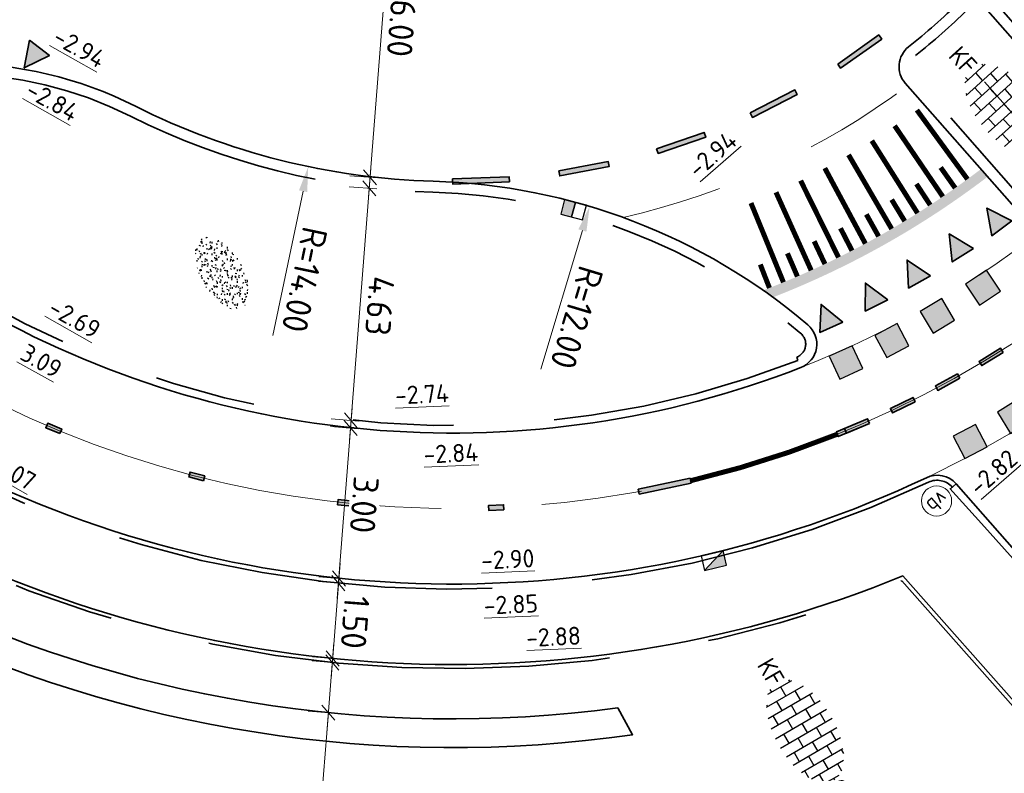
# Model space of a CAD drawing. Header units: metres. Extents: x 111691 to 117439, y 474133 to 478789.
# Tile 99 of 127: x 114199 to 114219, y 476769 to 476784. Entities that reach past the tile are written whole.
import ezdxf
from ezdxf.enums import TextEntityAlignment as Align

# ---------------------------------------------------------------- set-up
doc = ezdxf.new("R2010")
doc.units = ezdxf.units.M
for name, pattern in [('AM-AS', [16, 10, -2, 2, -2]), ('VH-GAZONBAND_100X200', [9.5, 7.5, -2]), ('VH-OPSLUITBAND_150X250', [24, 16, -2, 4, -2]), ('VH-OPSLUITBAND_80X200', [14, 8, -2, 2, -2]), ('VH-RWSBAND', [24, 10, -2, 2, -2, 2, -2, 2, -2]), ('VH-TROTTOIRBAND_130-150', [15, 5, -2, 2, -2, 2, -2]), ('XX-HIDDEN', [4, 2, -2])]:
    doc.linetypes.add(name, pattern=pattern)
doc.layers.get('Defpoints').update_dxf_attribs({"lineweight": 25})
doc.layers.add('N-WE-AM-AS_WEG-G', color=10, linetype='AM-AS', lineweight=18, plot=False)
for name, color, linetype, lineweight in [('N-WE-GR-GRAS-S', 60, 'Continuous', 25), ('N-WE-IE-MEUBILAIR_WEGMEUBILAIR_PAAL-S', 7, 'Continuous', 25), ('N-WE-IE-TERREINAFSCHEIDING_NATUURLIJK-G', 60, 'IE-TERREINAFSCHEIDING-NATUURLIJK', 35), ('N-WE-RI-HWA_KOLK-S', 150, 'Continuous', 25), ('N-WE-VH-HOOGTELABEL-T18', 2, 'Continuous', 18), ('N-WE-VH-KANTOPSLUITING_GAZONBAND_100X200-G', 90, 'VH-GAZONBAND_100X200', 35), ('N-WE-VH-KANTOPSLUITING_OPSLUITBAND_150X250-G', 150, 'VH-OPSLUITBAND_150X250', 35), ('N-WE-VH-KANTOPSLUITING_OPSLUITBAND_80X200-G', 150, 'VH-OPSLUITBAND_80X200', 35), ('N-WE-VH-KANTOPSLUITING_TROTTOIRBAND_130 150-G', 210, 'VH-TROTTOIRBAND_130-150', 35), ('N-WE-VH-KANTOPSLUITING_TROTTOIRBAND_RWS_110 220-G', 210, 'VH-RWSBAND', 35), ('N-WE-VH-KANTOPSLUITING_VOORKANTBAND-G', 7, 'Continuous', 35), ('N-WE-VH-MAATVOERING-M', 7, 'Continuous', 18), ('N-WE-VH-MARKERING_DREMPEL-G', 7, 'Continuous', 25), ('N-WE-VH-MARKERING_VOP-A', 7, 'Continuous', 25), ('N-WE-VH-MATERIAALGRENS-G', 7, 'XX-HIDDEN', 18), ('N-WE-VH-VERHARDING_BETONSTRAATSTEEN-S', 7, 'Continuous', 25), ('N-WE-VW-MARKERING-G', 7, 'Continuous', 35), ('N-WE-VW-MARKERING_LANGS_STREEP_GETROKKEN_010-G', 7, 'Continuous', 25), ('X-XX-AL-AANPIJLING-M', 7, 'Continuous', 18), ('X-XX-AL-VERWIJZING-S', 7, 'Continuous', 25)]:
    doc.layers.add(name, color=color, linetype=linetype, lineweight=lineweight)
for name, color, linetype in [('N-WE-VW-MARKERING_DWARS_DRIEHOEK_5050-A', 7, 'Continuous'), ('N-WE-VW-MARKERING_DWARS_OVERSTEEK_BLOKSTREEP50-A', 7, 'Continuous'), ('N-WE-VW-MARKERING_DWARS_OVERSTEEK_KANALISATIESTREEP50-A', 7, 'Continuous'), ('N-WE-VW-MARKERING_LANGS_STREEP_11_010-A', 7, 'Continuous'), ('N-WE-VW-MARKERING_LANGS_STREEP_30270_010-A', 7, 'Continuous')]:
    doc.layers.add(name, color=color, linetype=linetype)
doc.styles.add('NLCS-ISO', font='NLCS-ISO.ttf')
doc.styles.add('NLCS-ISO-ANNOTATIEF-T25', font='NLCS-ISO.ttf', dxfattribs={"height": 2.5})
doc.styles.add('NLCS-ISO-M200-T18', font='NLCS-ISO.ttf', dxfattribs={"height": 0.36})
doc.linetypes.add('IE-TERREINAFSCHEIDING-NATUURLIJK', pattern='A,4,[67,NLCS.SHX,S=0.75,R=45,X=0,Y=0],4,-1.5', length=9.5)
doc.dimstyles.new('NLCS-ANNOTATIEF-T25-PIJL_L2_H1', dxfattribs={"dimtxt": 2.5, "dimasz": 2.5, "dimexe": 2, "dimexo": 2, "dimgap": 0.7, "dimtad": 1, "dimzin": 0, "dimdsep": 46, "dimtxsty": 'NLCS-ISO-ANNOTATIEF-T25', "dimcen": 0, "dimdle": 2, "dimclrd": 256, "dimclre": 256, "dimclrt": 256, "dimadec": 1, "dimazin": 0, "dimtfac": 1, "dimtdec": 3, "dimtofl": 0, "dimtmove": 0, "dimatfit": 3, "dimfxl": 2, "dimfxlon": 1, "dimtfillclr": 256, "dimtolj": 1, "dimtzin": 0, "dimlwd": -1, "dimlwe": -1, "dimarcsym": 0})
doc.dimstyles.new('NLCS-ANNOTATIEF-T25-SCHRAP_L2_H1', dxfattribs={"dimtxt": 2.5, "dimasz": 1.4, "dimexe": 2, "dimexo": 2, "dimgap": 0.7, "dimtad": 1, "dimzin": 0, "dimdsep": 46, "dimtxsty": 'NLCS-ISO-ANNOTATIEF-T25', "dimblk": 'OBLIQUE', "dimcen": 0, "dimdle": 2, "dimclrd": 256, "dimclre": 256, "dimclrt": 256, "dimadec": 1, "dimazin": 0, "dimtfac": 1, "dimtdec": 3, "dimtofl": 0, "dimtmove": 0, "dimatfit": 3, "dimldrblk": 'OBLIQUE', "dimfxl": 2, "dimfxlon": 1, "dimtfillclr": 256, "dimtolj": 1, "dimtzin": 0, "dimlwd": -1, "dimlwe": -1, "dimarcsym": 0})

# ---------------------------------------------------------------- blocks, each defined once
blk = doc.blocks.new('*D8')
at = {"layer": 'Defpoints', "color": 0, "linetype": 'Continuous', "transparency": 16777216}
for p in [(114210.6, 476780.148), (114207.158, 476768.652)]:
    blk.add_point(p, dxfattribs=at)
at = {"layer": 'N-WE-VH-MAATVOERING-M', "transparency": 16777216}
blk.add_line((114209.63, 476776.91), (114210.456, 476779.669), dxfattribs=at)
at = {"layer": 'N-WE-VH-MAATVOERING-M', "linetype": 'Continuous', "transparency": 16777216}
blk.add_solid([(114210.536, 476779.645), (114210.376, 476779.693), (114210.6, 476780.148)], dxfattribs=at)
at = {"layer": 'N-WE-VH-MAATVOERING-M', "linetype": 'Continuous', "lineweight": 0, "transparency": 16777216, "insert": (114210.345, 476777.938), "char_height": 0.5, "attachment_point": 5, "rotation": 253.3362, "style": 'NLCS-ISO-ANNOTATIEF-T25', "bg_fill": 3, "box_fill_scale": 1.1, "bg_fill_color": 256, "bg_fill_true_color": 13158600, "bg_fill_transparency": 0}
blk.add_mtext('\\A1;R=12.00', dxfattribs=at)
blk = doc.blocks.new('N-SVW-MARKERING_DWARS_OVERSTEEK_BLOKSTREEP_050')
at = {"flags": 128}
blk.add_lwpolyline([(0, -0.25), (0.5, -0.25), (0.5, 0.25), (0, 0.25)], close=True, dxfattribs=at)
blk.add_solid([(0, 0.25), (0.5, 0.25), (0, -0.25), (0.5, -0.25)])
blk = doc.blocks.new('*D272')
at = {"layer": 'Defpoints', "color": 0, "transparency": 16777216}
for p in [(114207.878, 476794.642), (114205.011, 476780.939)]:
    blk.add_point(p, dxfattribs=at)
at = {"layer": 'X-XX-AL-AANPIJLING-M', "transparency": 16777216}
blk.add_line((114204.308, 476777.582), (114204.908, 476780.449), dxfattribs=at)
blk.add_solid([(114204.99, 476780.432), (114204.827, 476780.467), (114205.011, 476780.939)], dxfattribs=at)
at = {"layer": 'X-XX-AL-AANPIJLING-M', "transparency": 16777216, "insert": (114204.939, 476778.691), "char_height": 0.5, "attachment_point": 5, "rotation": 258.182, "style": 'NLCS-ISO-ANNOTATIEF-T25'}
blk.add_mtext('\\A1;R=14.00', dxfattribs=at)
blk = doc.blocks.new('SGR-GRAS_01-SO')
at = {"ltscale": 0.1}
for p, q in [((-0.212, 0.998), (-0.269, 1.031)), ((0.073, 0.993), (0.138, 1.031)), ((-1.448, 0.644), (-1.521, 0.664)), ((-1.469, 0.576), (-1.482, 0.65)), ((-1.427, 0.476), (-1.354, 0.496)), ((-1.302, 0.761), (-1.324, 0.774)), ((-1.284, 0.684), (-1.278, 0.759)), ((-1.154, 0.647), (-1.207, 0.7)), ((-0.939, 0.84), (-1.004, 0.878)), ((-0.968, 0.512), (-0.915, 0.565)), ((-0.893, 0.496), (-0.965, 0.515)), ((-0.892, 0.812), (-0.817, 0.812)), ((-0.873, 0.655), (-0.886, 0.729)), ((-0.871, 0.625), (-0.799, 0.644)), ((-0.804, 0.474), (-0.869, 0.511)), ((-0.73, 0.647), (-0.783, 0.7)), ((-0.689, 0.607), (-0.682, 0.682)), ((-0.576, 0.919), (-0.64, 0.957)), ((-0.562, 0.919), (-0.509, 0.972)), ((-0.441, 0.553), (-0.506, 0.59)), ((-0.427, 0.785), (-0.499, 0.804)), ((-0.425, 0.706), (-0.36, 0.743)), ((-0.305, 0.647), (-0.358, 0.7)), ((-0.317, 0.812), (-0.242, 0.812)), ((-0.316, 0.774), (-0.244, 0.793)), ((-0.278, 0.735), (-0.291, 0.809)), ((-0.078, 0.632), (-0.143, 0.669)), ((-0.093, 0.53), (-0.087, 0.604)), ((-0.002, 0.47), (0.071, 0.489)), ((0.128, 0.636), (0.056, 0.656)), ((0.119, 0.647), (0.066, 0.7)), ((0.286, 0.711), (0.221, 0.748)), ((0.239, 0.923), (0.312, 0.942)), ((0.258, 0.812), (0.333, 0.812)), ((0.317, 0.814), (0.304, 0.888)), ((0.322, 0.565), (0.375, 0.618)), ((0.429, 0.477), (0.494, 0.514)), ((0.543, 0.647), (0.49, 0.7)), ((0.502, 0.452), (0.509, 0.527)), ((0.594, 0.925), (0.522, 0.945)), ((0.554, 0.619), (0.626, 0.638)), ((0.649, 0.79), (0.584, 0.827)), ((0.684, 0.487), (0.611, 0.507)), ((0.833, 0.812), (0.908, 0.812)), ((0.912, 0.894), (0.907, 0.925)), ((0.967, 0.647), (0.914, 0.7)), ((0.927, 0.764), (0.992, 0.802)), ((1.012, 0.869), (0.947, 0.906)), ((1.15, 0.777), (1.077, 0.796)), ((1.147, 0.502), (1.082, 0.54)), ((1.109, 0.767), (1.182, 0.787)), ((1.392, 0.647), (1.339, 0.7)), ((1.51, 0.581), (1.445, 0.619)), ((-1.964, -0.07), (-1.977, 0.004)), ((-1.93, 0.188), (-1.925, 0.244)), ((-1.893, 0.237), (-1.921, 0.253)), ((-1.668, 0.023), (-1.595, 0.043)), ((-1.596, 0.241), (-1.649, 0.294)), ((-1.53, 0.316), (-1.595, 0.353)), ((-1.517, 0.187), (-1.442, 0.187)), ((-1.358, 0.206), (-1.431, 0.226)), ((-1.421, 0.131), (-1.356, 0.168)), ((-1.369, 0.009), (-1.382, 0.083)), ((-1.375, 0.106), (-1.322, 0.159)), ((-1.334, 0.111), (-1.328, 0.186)), ((-1.167, 0.395), (-1.232, 0.432)), ((-1.172, 0.241), (-1.225, 0.294)), ((-1.112, 0.172), (-1.04, 0.192)), ((-1.032, 0.028), (-1.097, 0.066)), ((-0.942, 0.187), (-0.867, 0.187)), ((-0.923, 0.418), (-0.858, 0.456)), ((-0.803, 0.057), (-0.875, 0.077)), ((-0.747, 0.241), (-0.8, 0.294)), ((-0.773, 0.089), (-0.786, 0.163)), ((-0.739, 0.034), (-0.732, 0.109)), ((-0.669, 0.107), (-0.734, 0.145)), ((-0.557, 0.321), (-0.485, 0.34)), ((-0.337, 0.347), (-0.41, 0.366)), ((-0.323, 0.241), (-0.376, 0.294)), ((-0.306, 0.186), (-0.371, 0.224)), ((-0.367, 0.187), (-0.292, 0.187)), ((-0.243, 0.017), (-0.17, 0.036)), ((-0.178, 0.169), (-0.191, 0.242)), ((-0.143, -0.043), (-0.137, 0.032)), ((-0.085, 0.159), (-0.032, 0.212)), ((-0.069, 0.189), (-0.004, 0.227)), ((0.057, 0.265), (-0.008, 0.303)), ((0.101, 0.241), (0.048, 0.294)), ((0.218, 0.198), (0.146, 0.217)), ((0.208, 0.187), (0.283, 0.187)), ((0.313, 0.166), (0.385, 0.185)), ((0.42, 0.344), (0.355, 0.382)), ((0.417, 0.248), (0.404, 0.322)), ((0.526, 0.241), (0.472, 0.294)), ((0.555, -0.022), (0.49, 0.015)), ((0.774, 0.049), (0.701, 0.069)), ((0.784, 0.423), (0.719, 0.461)), ((0.783, 0.187), (0.858, 0.187)), ((0.918, 0.057), (0.853, 0.094)), ((0.868, 0.315), (0.941, 0.334)), ((0.95, 0.241), (0.897, 0.294)), ((1.012, 0.328), (0.999, 0.402)), ((1.098, 0.375), (1.104, 0.45)), ((1.239, 0.338), (1.167, 0.358)), ((1.183, 0.011), (1.255, 0.03)), ((1.206, 0.212), (1.259, 0.265)), ((1.282, 0.136), (1.217, 0.173)), ((1.283, 0.248), (1.348, 0.286)), ((1.374, 0.241), (1.321, 0.294)), ((1.358, 0.187), (1.433, 0.187)), ((1.424, 0.463), (1.496, 0.483)), ((1.645, 0.215), (1.58, 0.252)), ((1.607, 0.407), (1.594, 0.481)), ((1.693, 0.298), (1.7, 0.373)), ((1.795, 0.19), (1.722, 0.209)), ((1.738, 0.159), (1.81, 0.179)), ((1.798, 0.241), (1.745, 0.294)), ((1.933, 0.187), (1.948, 0.187)), ((-1.918, -0.157), (-1.854, -0.119)), ((-1.824, -0.083), (-1.897, -0.064)), ((-1.759, -0.13), (-1.823, -0.092)), ((-1.782, -0.301), (-1.729, -0.248)), ((-1.624, -0.496), (-1.689, -0.459)), ((-1.613, -0.166), (-1.667, -0.113)), ((-1.567, -0.438), (-1.492, -0.438)), ((-1.395, -0.051), (-1.46, -0.013)), ((-1.385, -0.462), (-1.378, -0.387)), ((-1.353, -0.281), (-1.281, -0.261)), ((-1.269, -0.232), (-1.341, -0.212)), ((-1.261, -0.417), (-1.326, -0.38)), ((-1.269, -0.557), (-1.282, -0.483)), ((-1.189, -0.166), (-1.242, -0.113)), ((-1.065, -0.386), (-1, -0.348)), ((-0.992, -0.438), (-0.917, -0.438)), ((-0.897, -0.338), (-0.962, -0.301)), ((-0.765, -0.166), (-0.818, -0.113)), ((-0.798, -0.132), (-0.726, -0.112)), ((-0.789, -0.539), (-0.782, -0.464)), ((-0.713, -0.381), (-0.786, -0.361)), ((-0.674, -0.477), (-0.687, -0.403)), ((-0.534, -0.259), (-0.599, -0.222)), ((-0.567, -0.098), (-0.502, -0.061)), ((-0.491, -0.248), (-0.438, -0.195)), ((-0.484, -0.436), (-0.411, -0.416)), ((-0.417, -0.438), (-0.342, -0.438)), ((-0.341, -0.166), (-0.394, -0.113)), ((-0.248, -0.091), (-0.32, -0.072)), ((-0.171, -0.18), (-0.236, -0.143)), ((-0.078, -0.398), (-0.091, -0.324)), ((0.084, -0.166), (0.031, -0.113)), ((0.072, -0.287), (0.144, -0.268)), ((0.192, -0.101), (0.127, -0.064)), ((0.158, -0.438), (0.233, -0.438)), ((0.308, -0.24), (0.235, -0.221)), ((0.327, -0.468), (0.262, -0.43)), ((0.287, -0.327), (0.352, -0.289)), ((0.452, -0.12), (0.459, -0.046)), ((0.508, -0.166), (0.455, -0.113)), ((0.517, -0.318), (0.504, -0.244)), ((0.69, -0.389), (0.625, -0.351)), ((0.627, -0.138), (0.7, -0.119)), ((0.733, -0.438), (0.808, -0.438)), ((0.785, -0.039), (0.85, -0.002)), ((0.863, -0.389), (0.791, -0.37)), ((0.799, -0.195), (0.852, -0.142)), ((0.932, -0.166), (0.879, -0.113)), ((0.942, -0.442), (1.014, -0.423)), ((1.053, -0.31), (0.988, -0.272)), ((1.048, -0.198), (1.054, -0.123)), ((1.112, -0.239), (1.099, -0.165)), ((1.329, -0.1), (1.256, -0.08)), ((1.356, -0.166), (1.303, -0.113)), ((1.308, -0.438), (1.383, -0.438)), ((1.416, -0.231), (1.351, -0.193)), ((1.497, -0.293), (1.569, -0.274)), ((1.639, -0.268), (1.704, -0.231)), ((1.643, -0.275), (1.65, -0.2)), ((1.707, -0.159), (1.694, -0.085)), ((1.779, -0.152), (1.715, -0.114)), ((1.781, -0.166), (1.728, -0.113)), ((1.884, -0.248), (1.812, -0.229)), ((-1.631, -0.572), (-1.684, -0.519)), ((-1.535, -0.657), (-1.498, -0.636)), ((-1.207, -0.572), (-1.26, -0.519)), ((-1.179, -0.67), (-1.252, -0.651)), ((-1.126, -0.784), (-1.191, -0.746)), ((-1.039, -0.585), (-0.967, -0.565)), ((-0.898, -0.654), (-0.845, -0.601)), ((-0.836, -0.943), (-0.853, -0.926)), ((-0.783, -0.572), (-0.836, -0.519)), ((-0.763, -0.705), (-0.828, -0.667)), ((-0.725, -0.889), (-0.652, -0.869)), ((-0.709, -0.902), (-0.644, -0.864)), ((-0.624, -0.819), (-0.696, -0.799)), ((-0.582, -0.994), (-0.587, -0.97)), ((-0.399, -0.626), (-0.464, -0.588)), ((-0.376, -0.979), (-0.429, -0.926)), ((-0.358, -0.572), (-0.411, -0.519)), ((-0.265, -0.992), (-0.33, -0.955)), ((-0.158, -0.529), (-0.23, -0.51)), ((-0.211, -0.614), (-0.146, -0.577)), ((-0.193, -0.616), (-0.187, -0.541)), ((-0.169, -0.74), (-0.097, -0.72)), ((-0.068, -0.968), (-0.141, -0.948)), ((-0.036, -0.547), (-0.101, -0.509)), ((-0.014, -1.008), (0.039, -0.955)), ((0.048, -0.979), (-0.005, -0.926)), ((0.021, -0.964), (0.008, -0.89)), ((0.066, -0.572), (0.013, -0.519)), ((0.099, -0.913), (0.034, -0.876)), ((0.397, -0.678), (0.325, -0.659)), ((0.386, -0.591), (0.459, -0.572)), ((0.393, -0.601), (0.446, -0.548)), ((0.462, -0.834), (0.397, -0.797)), ((0.402, -0.693), (0.409, -0.618)), ((0.472, -0.979), (0.419, -0.926)), ((0.49, -0.572), (0.437, -0.519)), ((0.617, -0.884), (0.604, -0.81)), ((0.643, -0.843), (0.708, -0.806)), ((0.701, -0.895), (0.773, -0.876)), ((0.825, -0.755), (0.76, -0.718)), ((0.856, -0.938), (0.844, -0.926)), ((0.914, -0.572), (0.861, -0.519)), ((0.953, -0.827), (0.88, -0.808)), ((0.998, -0.77), (1.004, -0.696)), ((1.188, -0.676), (1.123, -0.639)), ((1.141, -0.556), (1.206, -0.518)), ((1.212, -0.805), (1.199, -0.731)), ((1.256, -0.746), (1.328, -0.727)), ((1.339, -0.572), (1.286, -0.519)), ((1.419, -0.538), (1.346, -0.518)), ((1.551, -0.597), (1.486, -0.56)), ((1.684, -0.547), (1.736, -0.495)), ((1.713, -0.522), (1.71, -0.519)), ((0.172, -1.037), (0.218, -1.024))]:
    blk.add_line(p, q, dxfattribs=at)
at = {"ltscale": 0.1, "style": 'NLCS-ISO'}
blk.add_attdef('TYPE', text='', height=0.5, dxfattribs=at).set_placement((3.471, -0.016), align=Align.MIDDLE_CENTER)
blk = doc.blocks.new('SVH-BSS_KEIFORMAAT_HALFST-SO')
at = {"ltscale": 0.1}
for p, q in [((-4.2, -2.203), (-4.2, 2.032)), ((-3.15, -2.631), (-3.15, 2.46)), ((-3.15, 2.1), (-2.1, 2.1)), ((-2.1, -2.891), (-2.1, 2.72)), ((-1.05, -3.027), (-1.05, 2.856)), ((-1.05, 2.1), (0, 2.1)), ((0, -3.056), (0, 2.885)), ((1.05, -2.982), (1.05, 2.81)), ((1.05, 2.1), (2.1, 2.1)), ((2.1, -2.795), (2.1, 2.624)), ((3.15, -2.47), (3.15, 2.299)), ((3.15, 2.1), (3.607, 2.1)), ((-5.458, 1.05), (-5.25, 1.05)), ((-5.25, -1.455), (-5.25, 1.284)), ((-4.2, 1.05), (-3.15, 1.05)), ((-2.1, 1.05), (-1.05, 1.05)), ((0, 1.05), (1.05, 1.05)), ((2.1, 1.05), (3.15, 1.05)), ((4.2, -1.936), (4.2, 1.765)), ((4.2, 1.05), (5.001, 1.05)), ((-5.25, 0), (-4.2, 0)), ((-3.15, 0), (-2.1, 0)), ((-1.05, 0), (0, 0)), ((1.05, 0), (2.1, 0)), ((3.15, 0), (4.2, 0)), ((5.25, -0.829), (5.25, 0.658)), ((5.25, 0), (5.427, 0)), ((-5.581, -1.05), (-5.25, -1.05)), ((-4.2, -1.05), (-3.15, -1.05)), ((-2.1, -1.05), (-1.05, -1.05)), ((0, -1.05), (1.05, -1.05)), ((2.1, -1.05), (3.15, -1.05)), ((4.2, -1.05), (5.124, -1.05)), ((-4.39, -2.1), (-4.2, -2.1)), ((-3.15, -2.1), (-2.1, -2.1)), ((-1.05, -2.1), (0, -2.1)), ((1.05, -2.1), (2.1, -2.1)), ((3.15, -2.1), (3.933, -2.1))]:
    blk.add_line(p, q, dxfattribs=at)
at = {"style": 'NLCS-ISO'}
blk.add_attdef('FORMAAT', text='', height=1.8, dxfattribs=at).set_placement((-5.681, -0.086), align=Align.MIDDLE_RIGHT)
blk.add_attdef('KLEUR', text='', height=1.8, dxfattribs=at).set_placement((5.527, -0.086), align=Align.MIDDLE_LEFT)
at = {"style": 'NLCS-ISO', "flags": 1}
blk.add_attdef('FUNCTIE', text='', height=1.8, dxfattribs=at).set_placement((0.116, -3.585), align=Align.MIDDLE_CENTER)
blk = doc.blocks.new('_Oblique')
at = {"color": 0, "linetype": 'ByBlock', "lineweight": -2}
blk.add_line((-0.5, -0.5), (0.5, 0.5), dxfattribs=at)
blk = doc.blocks.new('*D276')
at = {"layer": 'Defpoints', "color": 0, "transparency": 16777216}
for p in [(114206.704, 476786.709), (114207.257, 476786.666), (114206.792, 476780.684)]:
    blk.add_point(p, dxfattribs=at)
at = {"layer": 'X-XX-AL-AANPIJLING-M', "transparency": 16777216}
for p, q in [((114206.208, 476780.329), (114206.735, 476787.108)), ((114206.858, 476786.697), (114206.306, 476786.74)), ((114206.393, 476780.715), (114205.84, 476780.758))]:
    blk.add_line(p, q, dxfattribs=at)
at = {"layer": 'X-XX-AL-AANPIJLING-M', "transparency": 16777216, "xscale": 0.28, "yscale": 0.28, "zscale": 0.28}
for p, rotation in [((114206.704, 476786.709), 85.5513116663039), ((114206.239, 476780.727), 265.5513116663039)]:
    blk.add_blockref('_Oblique', p, dxfattribs=dict(at, rotation=rotation))
at = {"layer": 'X-XX-AL-AANPIJLING-M', "transparency": 16777216, "insert": (114206.861, 476783.688), "char_height": 0.5, "attachment_point": 5, "rotation": 265.5513, "style": 'NLCS-ISO-ANNOTATIEF-T25', "bg_fill": 3, "box_fill_scale": 1.1, "bg_fill_color": 256, "bg_fill_true_color": 13158600, "bg_fill_transparency": 0}
blk.add_mtext('\\A1;6.00', dxfattribs=at)
blk = doc.blocks.new('*D278')
at = {"layer": 'Defpoints', "color": 0, "transparency": 16777216}
for p in [(114206.775, 476780.465), (114205.863, 476775.892), (114206.416, 476775.849)]:
    blk.add_point(p, dxfattribs=at)
at = {"layer": 'X-XX-AL-AANPIJLING-M', "transparency": 16777216}
for p, q in [((114206.253, 476780.907), (114205.832, 476775.493)), ((114206.376, 476780.496), (114205.823, 476780.539)), ((114206.017, 476775.88), (114205.464, 476775.923))]:
    blk.add_line(p, q, dxfattribs=at)
at = {"layer": 'X-XX-AL-AANPIJLING-M', "transparency": 16777216, "xscale": 0.28, "yscale": 0.28, "zscale": 0.28}
for p, rotation in [((114206.222, 476780.508), 85.55131166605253), ((114205.863, 476775.892), 265.5513116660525)]:
    blk.add_blockref('_Oblique', p, dxfattribs=dict(at, rotation=rotation))
at = {"layer": 'X-XX-AL-AANPIJLING-M', "transparency": 16777216, "insert": (114206.431, 476778.17), "char_height": 0.5, "attachment_point": 5, "rotation": 265.5513, "style": 'NLCS-ISO-ANNOTATIEF-T25', "bg_fill": 3, "box_fill_scale": 1.1, "bg_fill_color": 256, "bg_fill_true_color": 13158600, "bg_fill_transparency": 0}
blk.add_mtext('\\A1;4.63', dxfattribs=at)
blk = doc.blocks.new('*D279')
at = {"layer": 'Defpoints', "color": 0, "transparency": 16777216}
for p in [(114206.404, 476775.699), (114205.619, 476772.751), (114206.171, 476772.708)]:
    blk.add_point(p, dxfattribs=at)
at = {"layer": 'X-XX-AL-AANPIJLING-M', "transparency": 16777216}
for p, q in [((114205.882, 476776.141), (114205.588, 476772.353)), ((114206.005, 476775.73), (114205.452, 476775.773)), ((114205.773, 476772.739), (114205.22, 476772.782))]:
    blk.add_line(p, q, dxfattribs=at)
at = {"layer": 'X-XX-AL-AANPIJLING-M', "transparency": 16777216, "xscale": 0.28, "yscale": 0.28, "zscale": 0.28}
for p, rotation in [((114205.851, 476775.742), 85.55131166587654), ((114205.619, 476772.751), 265.5513116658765)]:
    blk.add_blockref('_Oblique', p, dxfattribs=dict(at, rotation=rotation))
at = {"layer": 'X-XX-AL-AANPIJLING-M', "transparency": 16777216, "insert": (114206.124, 476774.217), "char_height": 0.5, "attachment_point": 5, "rotation": 265.5513, "style": 'NLCS-ISO-ANNOTATIEF-T25', "bg_fill": 3, "box_fill_scale": 1.1, "bg_fill_color": 256, "bg_fill_true_color": 13158600, "bg_fill_transparency": 0}
blk.add_mtext('\\A1;3.00', dxfattribs=at)
blk = doc.blocks.new('*D280')
at = {"layer": 'X-XX-AL-AANPIJLING-M', "transparency": 16777216}
for p, q in [((114205.642, 476773.057), (114205.464, 476770.764)), ((114205.765, 476772.647), (114205.213, 476772.69)), ((114205.649, 476771.151), (114205.096, 476771.194))]:
    blk.add_line(p, q, dxfattribs=at)
at = {"layer": 'X-XX-AL-AANPIJLING-M', "transparency": 16777216, "xscale": 0.28, "yscale": 0.28, "zscale": 0.28}
for p, rotation in [((114205.611, 476772.659), 85.55131166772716), ((114205.495, 476771.163), 265.5513116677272)]:
    blk.add_blockref('_Oblique', p, dxfattribs=dict(at, rotation=rotation))
at = {"layer": 'X-XX-AL-AANPIJLING-M', "transparency": 16777216, "insert": (114205.942, 476771.881), "char_height": 0.5, "attachment_point": 5, "rotation": 265.5513, "style": 'NLCS-ISO-ANNOTATIEF-T25', "bg_fill": 3, "box_fill_scale": 1.1, "bg_fill_color": 256, "bg_fill_true_color": 13158600, "bg_fill_transparency": 0}
blk.add_mtext('\\A1;1.50', dxfattribs=at)
at = {"layer": 'Defpoints', "color": 0, "transparency": 16777216}
for p in [(114206.164, 476772.616), (114205.495, 476771.163), (114206.048, 476771.12)]:
    blk.add_point(p, dxfattribs=at)
blk = doc.blocks.new('N-SRI-KOLK_RWS-SO')
at = {"ltscale": 0.1}
blk.add_hatch(color=256, dxfattribs=at).paths.add_polyline_path([(0, 0), (1.125, 0), (1.125, 1.5), (0, 1.5)])
blk.add_line((0, 0), (0, 1.5), dxfattribs=at)
at = {"flags": 128}
blk.add_lwpolyline([(-1.125, 0), (1.125, 0), (1.125, 1.5), (-1.125, 1.5)], close=True, dxfattribs=at)
at = {"ltscale": 0.1, "flags": 128}
blk.add_lwpolyline([(0, 0), (1.125, 0), (1.125, 1.5), (0, 1.5)], close=True, dxfattribs=at)
blk = doc.blocks.new('N-SRI-KOLK_TROTTOIR-SO')
blk.add_hatch(color=256).paths.add_polyline_path([(1.125, 1.5), (-1.125, 1.5), (-1.125, 0)])
blk.add_line((-1.125, 0), (1.125, 1.5))
at = {"flags": 128}
blk.add_lwpolyline([(-1.125, 0), (1.125, 0), (1.125, 1.5), (-1.125, 1.5)], close=True, dxfattribs=at)
blk = doc.blocks.new('SIE-WEG_PAAL_VERKEERSBORD-SO')
at = {"color": 0, "linetype": 'ByBlock', "lineweight": 18}
blk.add_circle((0, 0), 1.5, dxfattribs=at)
at = {"color": 0, "linetype": 'ByBlock', "lineweight": 18, "style": 'NLCS-ISO'}
blk.add_text('vb', height=1.5, dxfattribs=at).set_placement((0, 0.132), align=Align.MIDDLE_CENTER)
blk = doc.blocks.new('SAL-VERWIJZING_DOORSNEDE_BOVEN-SO')
for p, q in [((-2, 9), (0, 14)), ((0, 14), (2, 9)), ((2, 9), (-2, 9)), ((0, 0), (0, 9))]:
    blk.add_line(p, q)
at = {"lineweight": 50, "style": 'NLCS-ISO'}
blk.add_attdef('...', text='', height=5, dxfattribs=at).set_placement((-0.053, -1.188), align=Align.TOP_CENTER)
blk = doc.blocks.new('*D345')
at = {"layer": 'Defpoints', "color": 0, "transparency": 16777216}
for p in [(114206.042, 476771.04), (114205.411, 476770.087), (114206.17, 476770.028)]:
    blk.add_point(p, dxfattribs=at)
at = {"layer": 'X-XX-AL-AANPIJLING-M', "transparency": 16777216}
for p, q in [((114205.52, 476771.482), (114205.38, 476769.688)), ((114205.643, 476771.071), (114205.09, 476771.114)), ((114205.771, 476770.059), (114205.012, 476770.118)), ((114205.212, 476767.521), (114205.411, 476770.087))]:
    blk.add_line(p, q, dxfattribs=at)
at = {"layer": 'X-XX-AL-AANPIJLING-M', "transparency": 16777216, "xscale": 0.28, "yscale": 0.28, "zscale": 0.28}
for p, rotation in [((114205.489, 476771.083), 85.5513116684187), ((114205.411, 476770.087), 265.5513116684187)]:
    blk.add_blockref('_Oblique', p, dxfattribs=dict(at, rotation=rotation))
at = {"layer": 'X-XX-AL-AANPIJLING-M', "transparency": 16777216, "insert": (114205.65, 476768.129), "char_height": 0.5, "attachment_point": 5, "rotation": 265.5513, "style": 'NLCS-ISO-ANNOTATIEF-T25', "bg_fill": 3, "box_fill_scale": 1.1, "bg_fill_color": 256, "bg_fill_true_color": 13158600, "bg_fill_transparency": 0}
blk.add_mtext('\\A1;1.00', dxfattribs=at)

msp = doc.modelspace()

# ---------------------------------------------------------------- hatches: boundary and pattern name
at = {"layer": 'N-WE-VH-MARKERING_VOP-A'}
h = msp.add_hatch(color=256, dxfattribs=at)
h.dxf.hatch_style = 1
h.paths.add_polyline_path([(114218.504, 476780.737), (114218.371, 476780.888, -0.071919), (114214.046, 476778.479, -0.004985), (114214.24, 476778.34, 0.070221)])
at = {"layer": 'N-WE-VW-MARKERING_DWARS_DRIEHOEK_5050-A'}
h = msp.add_hatch(color=256, dxfattribs=at)
h.dxf.hatch_style = 1
h.paths.add_polyline_path([(114199.472, 476783.449), (114199.872, 476783.149), (114199.371, 476782.9)])
h = msp.add_hatch(color=256, dxfattribs=at)
h.dxf.hatch_style = 1
h.paths.add_polyline_path([(114218.988, 476779.86), (114218.585, 476779.564), (114218.491, 476780.115)])
h = msp.add_hatch(color=256, dxfattribs=at)
h.dxf.hatch_style = 1
h.paths.add_polyline_path([(114218.222, 476779.312), (114217.801, 476779.043), (114217.742, 476779.599)])
h = msp.add_hatch(color=256, dxfattribs=at)
h.dxf.hatch_style = 1
h.paths.add_polyline_path([(114217.369, 476778.77), (114216.933, 476778.524), (114216.905, 476779.082)])
h = msp.add_hatch(color=256, dxfattribs=at)
h.dxf.hatch_style = 1
h.paths.add_polyline_path([(114216.523, 476778.288), (114216.075, 476778.066), (114216.077, 476778.625)])
h = msp.add_hatch(color=256, dxfattribs=at)
h.dxf.hatch_style = 1
h.paths.add_polyline_path([(114215.629, 476777.848), (114215.173, 476777.642), (114215.195, 476778.201)])
at = {"layer": 'N-WE-VW-MARKERING_DWARS_OVERSTEEK_KANALISATIESTREEP50-A'}
h = msp.add_hatch(color=256, dxfattribs=at)
h.dxf.hatch_style = 1
h.paths.add_polyline_path([(114218.814, 476777.244), (114218.761, 476777.329), (114218.335, 476777.068), (114218.387, 476776.983)])
h = msp.add_hatch(color=256, dxfattribs=at)
h.dxf.hatch_style = 1
h.paths.add_polyline_path([(114217.952, 476776.731), (114217.904, 476776.819), (114217.466, 476776.579), (114217.514, 476776.491)])
h = msp.add_hatch(color=256, dxfattribs=at)
h.dxf.hatch_style = 1
h.paths.add_polyline_path([(114217.067, 476776.261), (114217.023, 476776.351), (114216.573, 476776.133), (114216.617, 476776.043)])
h = msp.add_hatch(color=256, dxfattribs=at)
h.dxf.hatch_style = 1
h.paths.add_polyline_path([(114216.16, 476775.835), (114216.121, 476775.927), (114215.5, 476775.666), (114215.539, 476775.574)])
h = msp.add_hatch(color=256, dxfattribs=at)
h.dxf.hatch_style = 1
h.paths.add_polyline_path([(114216.16, 476775.835), (114216.121, 476775.927), (114215.661, 476775.731), (114215.7, 476775.639)])
at = {"layer": 'N-WE-VW-MARKERING_LANGS_STREEP_11_010-A'}
h = msp.add_hatch(color=256, dxfattribs=at)
h.dxf.hatch_style = 1
h.paths.add_polyline_path([(114215.527, 476782.976), (114215.585, 476782.894), (114216.4, 476783.472), (114216.343, 476783.554)])
h = msp.add_hatch(color=256, dxfattribs=at)
h.dxf.hatch_style = 1
h.paths.add_polyline_path([(114213.788, 476782.006), (114213.834, 476781.917), (114214.723, 476782.373), (114214.678, 476782.462)])
h = msp.add_hatch(color=256, dxfattribs=at)
h.dxf.hatch_style = 1
h.paths.add_polyline_path([(114211.929, 476781.293), (114211.961, 476781.199), (114212.907, 476781.523), (114212.874, 476781.618)])
h = msp.add_hatch(color=256, dxfattribs=at)
h.dxf.hatch_style = 1
h.paths.add_polyline_path([(114209.987, 476780.852), (114210.006, 476780.754), (114210.988, 476780.941), (114210.969, 476781.039)])
h = msp.add_hatch(color=256, dxfattribs=at)
h.dxf.hatch_style = 1
h.paths.add_polyline_path([(114207.876, 476780.692), (114207.88, 476780.592), (114209.005, 476780.637), (114209.001, 476780.737)])
at = {"layer": 'N-WE-VW-MARKERING_LANGS_STREEP_30270_010-A'}
h = msp.add_hatch(color=256, dxfattribs=at)
h.dxf.hatch_style = 1
h.paths.add_polyline_path([(114200.076, 476775.631), (114200.114, 476775.723), (114199.837, 476775.839), (114199.799, 476775.747)])
h = msp.add_hatch(color=256, dxfattribs=at)
h.dxf.hatch_style = 1
h.paths.add_polyline_path([(114202.931, 476774.696), (114202.956, 476774.793), (114202.665, 476774.868), (114202.64, 476774.771)])
h = msp.add_hatch(color=256, dxfattribs=at)
h.dxf.hatch_style = 1
h.paths.add_polyline_path([(114212.615, 476774.646), (114212.595, 476774.744), (114211.564, 476774.527), (114211.585, 476774.429)])
h = msp.add_hatch(color=256, dxfattribs=at)
h.dxf.hatch_style = 1
h.paths.add_polyline_path([(114205.892, 476774.188), (114205.903, 476774.288), (114205.604, 476774.319), (114205.594, 476774.219)])

# ---------------------------------------------------------------- linework, layer by layer
at = {"layer": 'N-WE-VH-KANTOPSLUITING_OPSLUITBAND_150X250-G', "flags": 128}
msp.add_lwpolyline([(114217.756, 476774.544), (114218.383, 476773.843), (114220.934, 476770.988)], dxfattribs=at)
at = {"layer": 'N-WE-VH-KANTOPSLUITING_TROTTOIRBAND_130 150-G'}
msp.add_lwpolyline([(114214.713, 476777.15), (114214.738, 476777.085)], dxfattribs=at)
at = {"layer": 'N-WE-VH-KANTOPSLUITING_TROTTOIRBAND_RWS_110 220-G', "flags": 128}
msp.add_lwpolyline([(114217.07, 476783.145, 0.023346), (114218.102, 476784.052, -0.427954), (114218.507, 476784.036), (114220.82, 476781.405, -0.403171), (114220.802, 476781.017, -0.018926), (114219.735, 476780.078, -0.403171), (114219.348, 476780.111), (114217.035, 476782.742, -0.427954)], format="xyb", close=True, dxfattribs=at)
at = {"layer": 'N-WE-VH-KANTOPSLUITING_VOORKANTBAND-G', "flags": 128}
msp.add_lwpolyline([(114216.933, 476783.317, 0.023346), (114217.949, 476784.21, -0.427954), (114218.672, 476784.181), (114220.985, 476781.55, -0.403171), (114220.953, 476780.857, -0.018926), (114219.873, 476779.908, -0.403171), (114219.182, 476779.965), (114216.869, 476782.596, -0.427954)], format="xyb", close=True, dxfattribs=at)
msp.add_lwpolyline([(114220.773, 476771.34), (114219.757, 476772.496), (114217.877, 476774.634, 0.334619), (114217.288, 476774.756)], format="xyb", dxfattribs=at)
at = {"layer": 'N-WE-VH-KANTOPSLUITING_VOORKANTBAND-G'}
msp.add_lwpolyline([(114217.764, 476774.535), (114217.877, 476774.634)], dxfattribs=at)
at = {"layer": 'N-WE-VH-MARKERING_DREMPEL-G', "const_width": 0.1, "flags": 128}
for points in [[(114218.104, 476780.688), (114217.099, 476782.062)], [(114217.614, 476780.342), (114216.657, 476781.75)], [(114217.112, 476780.013), (114216.204, 476781.453)], [(114216.599, 476779.701), (114215.742, 476781.172)], [(114216.076, 476779.408), (114215.27, 476780.908)], [(114217.86, 476780.513), (114217.572, 476780.921)], [(114215.543, 476779.133), (114214.79, 476780.66)], [(114217.364, 476780.175), (114217.09, 476780.593)], [(114215, 476778.876), (114214.301, 476780.428)], [(114214.449, 476778.639), (114213.804, 476780.214)], [(114216.857, 476779.855), (114216.598, 476780.282)], [(114216.339, 476779.552), (114216.095, 476779.989)], [(114215.811, 476779.268), (114215.582, 476779.713)], [(114215.273, 476779.002), (114215.059, 476779.454)], [(114214.726, 476778.755), (114214.528, 476779.215)], [(114214.171, 476778.527), (114213.989, 476778.993)]]:
    msp.add_lwpolyline(points, dxfattribs=at)
at = {"layer": 'N-WE-VH-MATERIAALGRENS-G'}
for radius, start, end in [(15.1, 282.9669, 306.7603), (19, 291.3422, 309.15), (22, 295.3233, 308.1917)]:
    msp.add_arc((114207.878, 476794.642), radius, start, end, dxfattribs=at)
at = {"layer": 'N-WE-VW-MARKERING-G'}
for points in [[(114215.527, 476782.976), (114215.585, 476782.894), (114216.4, 476783.472), (114216.343, 476783.554)], [(114199.472, 476783.449), (114199.872, 476783.149), (114199.371, 476782.9)], [(114213.788, 476782.006), (114213.834, 476781.917), (114214.723, 476782.373), (114214.678, 476782.462)], [(114211.929, 476781.293), (114211.961, 476781.199), (114212.907, 476781.523), (114212.874, 476781.618)], [(114209.987, 476780.852), (114210.006, 476780.754), (114210.988, 476780.941), (114210.969, 476781.039)], [(114207.876, 476780.692), (114207.88, 476780.592), (114209.005, 476780.637), (114209.001, 476780.737)], [(114218.988, 476779.86), (114218.585, 476779.564), (114218.491, 476780.115)], [(114218.222, 476779.312), (114217.801, 476779.043), (114217.742, 476779.599)], [(114217.369, 476778.77), (114216.933, 476778.524), (114216.905, 476779.082)], [(114216.523, 476778.288), (114216.075, 476778.066), (114216.077, 476778.625)], [(114215.629, 476777.848), (114215.173, 476777.642), (114215.195, 476778.201)], [(114218.814, 476777.244), (114218.761, 476777.329), (114218.335, 476777.068), (114218.387, 476776.983)], [(114217.952, 476776.731), (114217.904, 476776.819), (114217.466, 476776.579), (114217.514, 476776.491)], [(114217.067, 476776.261), (114217.023, 476776.351), (114216.573, 476776.133), (114216.617, 476776.043)], [(114200.076, 476775.631), (114200.114, 476775.723), (114199.837, 476775.839), (114199.799, 476775.747)], [(114216.16, 476775.835), (114216.121, 476775.927), (114215.5, 476775.666), (114215.539, 476775.574)], [(114216.16, 476775.835), (114216.121, 476775.927), (114215.661, 476775.731), (114215.7, 476775.639)], [(114202.931, 476774.696), (114202.956, 476774.793), (114202.665, 476774.868), (114202.64, 476774.771)], [(114212.615, 476774.646), (114212.595, 476774.744), (114211.564, 476774.527), (114211.585, 476774.429)], [(114205.892, 476774.188), (114205.903, 476774.288), (114205.604, 476774.319), (114205.594, 476774.219)]]:
    msp.add_lwpolyline(points, close=True, dxfattribs=at)
at = {"layer": 'N-WE-VW-MARKERING_LANGS_STREEP_GETROKKEN_010-G', "const_width": 0.1, "flags": 128}
msp.add_lwpolyline([(114215.52, 476775.62, -0.037341), (114212.605, 476774.695, -0.037341)], format="xyb", dxfattribs=at)

# ---------------------------------------------------------------- block references
at = {"layer": 'N-WE-GR-GRAS-S', "xscale": 0.4, "yscale": 0.4, "zscale": 0.4, "rotation": 300.1117835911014}
msp.add_blockref('SGR-GRAS_01-SO', (114203.302, 476778.818), dxfattribs=at)
at = {"layer": 'N-WE-IE-MEUBILAIR_WEGMEUBILAIR_PAAL-S', "xscale": 0.2, "yscale": 0.2, "zscale": 0.2, "rotation": 221.3184415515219}
msp.add_blockref('SIE-WEG_PAAL_VERKEERSBORD-SO', (114217.49, 476774.294), dxfattribs=at)
at = {"layer": 'N-WE-RI-HWA_KOLK-S', "xscale": 0.2, "yscale": 0.2, "zscale": 0.2, "rotation": 193.1639984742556}
msp.add_blockref('N-SRI-KOLK_TROTTOIR-SO', (114213.033, 476773.255), dxfattribs=at)
at = {"layer": 'N-WE-VH-VERHARDING_BETONSTRAATSTEEN-S'}
for p, xscale, yscale, zscale, rotation in [((114218.97, 476782.024), 0.2000000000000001, 0.2000000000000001, 0.2000000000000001, 312.2172079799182), ((114214.917, 476769.689), 0.2, 0.2, 0.2, 300.1117835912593)]:
    msp.add_blockref('SVH-BSS_KEIFORMAAT_HALFST-SO', p, dxfattribs=dict(at, xscale=xscale, yscale=yscale, zscale=zscale, rotation=rotation)).add_auto_attribs({'FORMAAT': 'KF', 'KLEUR': '02'})
at = {"layer": 'N-WE-VW-MARKERING_DWARS_OVERSTEEK_BLOKSTREEP50-A'}
for p, rotation in [((114218.274, 476778.738), 303.8782124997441), ((114217.378, 476778.186), 300.8049886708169), ((114216.487, 476777.701), 297.8557916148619), ((114215.587, 476777.273), 294.8823251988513), ((114219.175, 476775.765), 121.4607199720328), ((114218.273, 476775.255), 117.7366529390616)]:
    msp.add_blockref('N-SVW-MARKERING_DWARS_OVERSTEEK_BLOKSTREEP_050', p, dxfattribs=dict(at, rotation=rotation))
at = {"layer": 'X-XX-AL-VERWIJZING-S', "xscale": 0.2, "yscale": 0.2, "zscale": 0.2, "rotation": 249.2225112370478}
msp.add_blockref('SAL-VERWIJZING_DOORSNEDE_BOVEN-SO', (114198.038, 476768.708), dxfattribs=at).add_auto_attribs({'...': "I'"})

# ---------------------------------------------------------------- texts
at = {"layer": 'N-WE-VH-HOOGTELABEL-T18', "style": 'NLCS-ISO-M200-T18'}
for s, rotation, p in [('%%U-2.94', 330.6105, (114199.908, 476783.409)), ('%%U-2.84', 330.6105, (114199.368, 476782.352)), ('%%U-2.94', 41.0294, (114212.746, 476780.69)), ('%%U-2.69', 330.6105, (114199.816, 476778.027)), ('%%U3.09', 330.6105, (114199.26, 476777.123)), ('%%U-2.82', 41.0294, (114218.329, 476774.375)), ('%%U-3.07', 330.6105, (114198.549, 476775.002))]:
    msp.add_text(s, height=0.36, rotation=rotation, dxfattribs=at).set_placement(p)

# ---------------------------------------------------------------- dimensions: what is measured, and where the dimension line sits
at = {"layer": 'N-WE-VH-MAATVOERING-M', "linetype": 'Continuous', "lineweight": 0}
dim = msp.add_radius_dim(center=(114207.158, 476768.652), mpoint=(114210.6, 476780.148), dimstyle='NLCS-ANNOTATIEF-T25-PIJL_L2_H1', override={"dimpost": 'R=<>', "dimtfill": 1}, dxfattribs=at)
dim.commit()
dim.dimension.update_dxf_attribs({"geometry": '*D8', "text_midpoint": (114209.972, 476778.05), "dimtype": 164})

# ---------------------------------------------------------------- next in the draw order: hatches: boundary and pattern name
at = {"layer": 'N-WE-VW-MARKERING_LANGS_STREEP_30270_010-A'}
h = msp.add_hatch(color=256, dxfattribs=at)
h.dxf.hatch_style = 1
h.paths.add_polyline_path([(114208.896, 476774.117), (114208.892, 476774.217), (114208.592, 476774.205), (114208.597, 476774.105)])

# ---------------------------------------------------------------- next in the draw order: linework, layer by layer
at = {"layer": 'N-WE-AM-AS_WEG-G', "flags": 128}
msp.add_lwpolyline([(114211.057, 476819.223), (114211.918, 476817.602, 0.163132), (114216.529, 476813.227, -1.027398), (114198.235, 476776.552, 0.234567), (114189.345, 476776.809), (114179.554, 476772.296)], format="xyb", dxfattribs=at)
at = {"layer": 'N-WE-AM-AS_WEG-G'}
msp.add_lwpolyline([(114207.878, 476794.642), (114226.853, 476773.057)], dxfattribs=at)
at = {"layer": 'N-WE-IE-TERREINAFSCHEIDING_NATUURLIJK-G', "ltscale": 0.5, "flags": 128}
msp.add_lwpolyline([(114211.157, 476770.181), (114211.453, 476769.646, -0.149662), (114196.845, 476771.93), (114191.906, 476769.147), (114191.661, 476769.583), (114196.903, 476772.536, 0.149615)], format="xyb", close=True, dxfattribs=at)
at = {"layer": 'N-WE-VH-KANTOPSLUITING_GAZONBAND_100X200-G', "flags": 128}
msp.add_lwpolyline([(114217.802, 476774.568, 0.334619), (114217.331, 476774.666, -0.227531), (114198.207, 476774.77, 0.229709), (114189.567, 476774.782), (114176.358, 476768.894)], format="xyb", dxfattribs=at)
at = {"layer": 'N-WE-VH-KANTOPSLUITING_OPSLUITBAND_80X200-G', "flags": 128}
msp.add_lwpolyline([(114176.916, 476767.74), (114190.311, 476773.722, -0.226651), (114197.121, 476773.546, 0.217813), (114216.8, 476772.707), (114219.219, 476769.974), (114221.089, 476770.981)], format="xyb", dxfattribs=at)
at = {"layer": 'N-WE-VH-KANTOPSLUITING_TROTTOIRBAND_130 150-G', "flags": 128}
msp.add_lwpolyline([(114214.738, 476777.085, -0.22794), (114198.447, 476778.321, 0.244497), (114189.09, 476778.736), (114173.984, 476771.773, -0.43259), (114173.511, 476771.964), (114173.339, 476772.408)], format="xyb", dxfattribs=at)
at = {"layer": 'N-WE-VH-KANTOPSLUITING_TROTTOIRBAND_RWS_110 220-G', "flags": 128}
msp.add_lwpolyline([(114173.553, 476772.79), (114184.209, 476777.455, -0.015504), (114187.073, 476778.605, 0.02752), (114192.149, 476780.785), (114194.522, 476781.963, -0.236068), (114201.481, 476781.942, 0.110176), (114207.484, 476780.428, -0.170963), (114214.792, 476777.624, -0.567304), (114214.713, 476777.15, -0.567304)], format="xyb", dxfattribs=at)
at = {"layer": 'N-WE-VH-KANTOPSLUITING_VOORKANTBAND-G', "flags": 128}
for points in [[(114173.465, 476772.992), (114184.121, 476777.657, -0.015504), (114186.998, 476778.812, 0.02752), (114192.051, 476780.982), (114194.424, 476782.16, -0.236068), (114201.58, 476782.139, 0.110176), (114207.49, 476780.647, -0.170963), (114214.935, 476777.792, -0.567304), (114214.793, 476776.945, -0.22794), (114198.372, 476778.191, 0.244504), (114189.153, 476778.6), (114174.047, 476771.636, -0.43259), (114173.371, 476771.91), (114173.199, 476772.353)], [(114217.288, 476774.756, -0.227531), (114198.251, 476774.86, 0.229668), (114189.524, 476774.872), (114176.313, 476768.983)], [(114176.883, 476767.813), (114190.27, 476773.791, -0.226571), (114197.164, 476773.614, 0.218363), (114216.822, 476772.803), (114219.237, 476770.074), (114221.035, 476771.042)]]:
    msp.add_lwpolyline(points, format="xyb", dxfattribs=at)
at = {"layer": 'N-WE-VW-MARKERING-G'}
msp.add_lwpolyline([(114208.896, 476774.117), (114208.892, 476774.217), (114208.592, 476774.205), (114208.597, 476774.105)], close=True, dxfattribs=at)

# ---------------------------------------------------------------- next in the draw order: block references
at = {"layer": 'N-WE-RI-HWA_KOLK-S', "xscale": 0.2, "yscale": 0.2, "zscale": 0.2, "rotation": 165.2351597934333}
msp.add_blockref('N-SRI-KOLK_RWS-SO', (114210.319, 476780.228), dxfattribs=at)

# ---------------------------------------------------------------- next in the draw order: texts
at = {"layer": 'N-WE-VH-HOOGTELABEL-T18', "style": 'NLCS-ISO-M200-T18'}
for s, p in [('%%U-2.84', (114207.308, 476775.035)), ('%%U-2.90', (114208.452, 476772.93)), ('%%U-2.85', (114208.504, 476772.033)), ('%%U-2.88', (114209.346, 476771.39))]:
    msp.add_text(s, height=0.36, rotation=2.5642, dxfattribs=at).set_placement(p)

# ---------------------------------------------------------------- next in the draw order: dimensions: what is measured, and where the dimension line sits
at = {"layer": 'X-XX-AL-AANPIJLING-M'}
dim = msp.add_radius_dim(center=(114207.878, 476794.642), mpoint=(114205.011, 476780.939), dimstyle='NLCS-ANNOTATIEF-T25-PIJL_L2_H1', override={"dimpost": 'R=<>'}, dxfattribs=at)
dim.commit()
dim.dimension.update_dxf_attribs({"geometry": '*D272', "text_midpoint": (114204.939, 476778.691)})

# ---------------------------------------------------------------- next in the draw order: dimensions: what is measured, and where the dimension line sits
dim = msp.add_aligned_dim(p1=(114206.792, 476780.684), p2=(114207.257, 476786.666), distance=0.554, dimstyle='NLCS-ANNOTATIEF-T25-SCHRAP_L2_H1', override={"dimtfill": 1}, dxfattribs=at)
dim.commit()
dim.dimension.update_dxf_attribs({"geometry": '*D276', "text_midpoint": (114206.861, 476783.688)})

# ---------------------------------------------------------------- next in the draw order: dimensions: what is measured, and where the dimension line sits
dim = msp.add_aligned_dim(p1=(114206.775, 476780.465), p2=(114206.416, 476775.849), distance=-0.554, dimstyle='NLCS-ANNOTATIEF-T25-SCHRAP_L2_H1', override={"dimtfill": 1}, dxfattribs=at)
dim.commit()
dim.dimension.update_dxf_attribs({"geometry": '*D278', "text_midpoint": (114206.431, 476778.17)})

# ---------------------------------------------------------------- next in the draw order: texts
at = {"layer": 'N-WE-VH-HOOGTELABEL-T18', "style": 'NLCS-ISO-M200-T18'}
msp.add_text('%%U-2.74', height=0.36, rotation=2.5642, dxfattribs=at).set_placement((114206.743, 476776.21))

# ---------------------------------------------------------------- next in the draw order: dimensions: what is measured, and where the dimension line sits
at = {"layer": 'X-XX-AL-AANPIJLING-M'}
dim = msp.add_aligned_dim(p1=(114206.404, 476775.699), p2=(114206.171, 476772.708), distance=-0.554, dimstyle='NLCS-ANNOTATIEF-T25-SCHRAP_L2_H1', override={"dimtfill": 1}, dxfattribs=at)
dim.commit()
dim.dimension.update_dxf_attribs({"geometry": '*D279', "text_midpoint": (114206.124, 476774.217)})

# ---------------------------------------------------------------- next in the draw order: dimensions: what is measured, and where the dimension line sits
dim = msp.add_aligned_dim(p1=(114206.164, 476772.616), p2=(114206.048, 476771.12), distance=-0.554, dimstyle='NLCS-ANNOTATIEF-T25-SCHRAP_L2_H1', override={"dimtfill": 1}, dxfattribs=at)
dim.commit()
dim.dimension.update_dxf_attribs({"geometry": '*D280', "text_midpoint": (114205.942, 476771.881)})

# ---------------------------------------------------------------- next in the draw order: dimensions: what is measured, and where the dimension line sits
dim = msp.add_linear_dim(base=(114205.411, 476770.087), p1=(114206.042, 476771.04), p2=(114206.17, 476770.028), angle=85.5513, dimstyle='NLCS-ANNOTATIEF-T25-SCHRAP_L2_H1', override={"dimtfill": 1}, dxfattribs=at)
dim.commit()
dim.dimension.update_dxf_attribs({"geometry": '*D345', "text_midpoint": (114204.981, 476768.181), "dimtype": 160})

doc.saveas('drawing.dxf')
